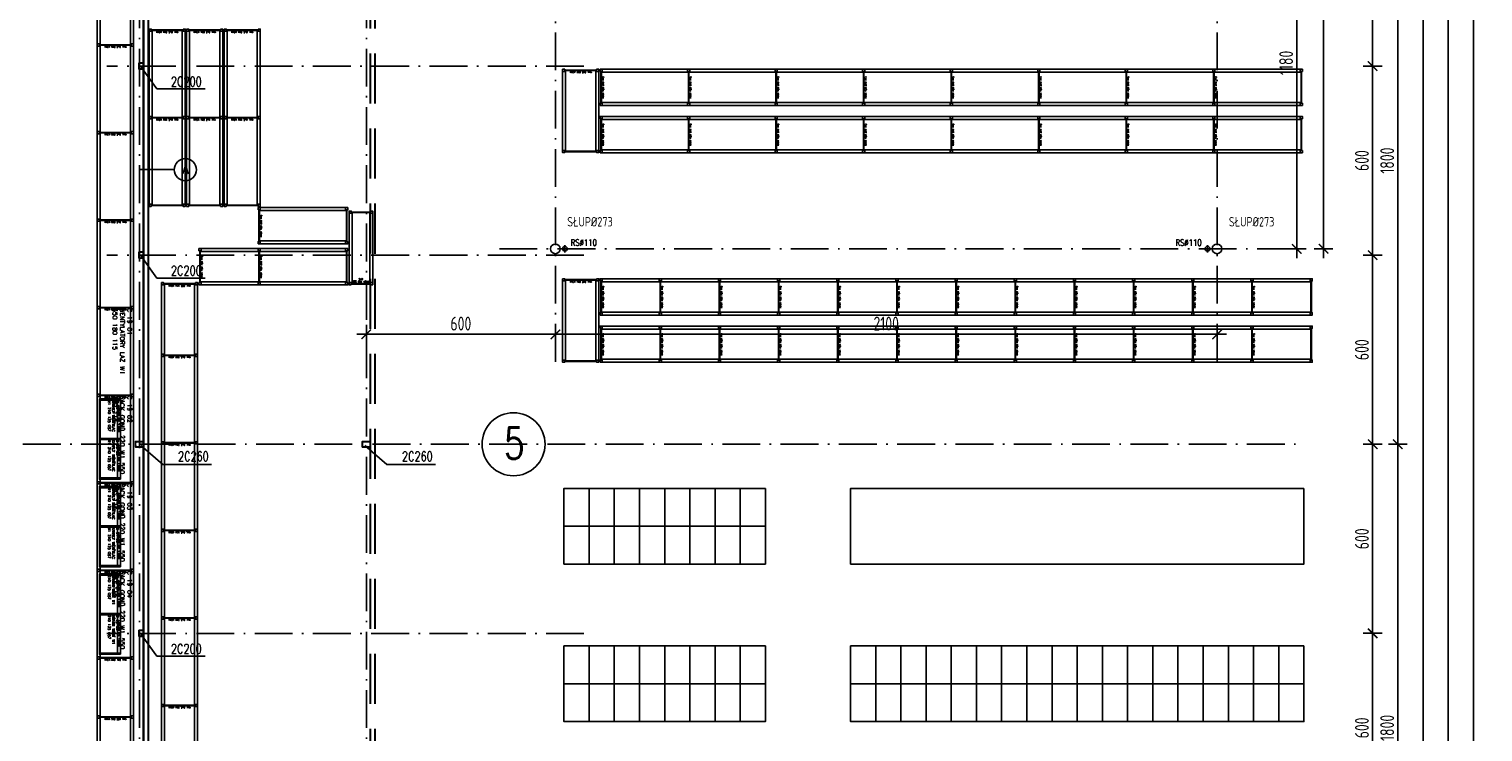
# Model space of a CAD drawing. Extents: x 153948 to 285449, y -89387 to -60195.
# Tile 79 of 100: x 259210 to 263824, y -82992 to -80762. Entities that reach past the tile are written whole.
import ezdxf
from ezdxf.enums import TextEntityAlignment as Align

# ---------------------------------------------------------------- set-up
doc = ezdxf.new("R2010")
doc.units = 0
doc.header["$LTSCALE"] = 100
doc.header["$MEASUREMENT"] = 0
doc.header["$PDMODE"] = 1
doc.linetypes.add('ACAD_ISO10W100', pattern=[18.5, 12, -3, 0.5, -3])
doc.linetypes.add('HIDDEN2', pattern=[4.7625, 3.175, -1.5875])
doc.layers.get('0').update_dxf_attribs({"linetype": 'CONTINUOUS'})
doc.layers.get('DEFPOINTS').update_dxf_attribs({"linetype": 'CONTINUOUS'})
for name, color, linetype in [('1', 2, 'CONTINUOUS'), ('G 57 100 140', 2, 'CONTINUOUS'), ('K-STA', 2, 'CONTINUOUS'), ('OSIE', 8, 'ACAD_ISO10W100'), ('R-----OP', 2, 'CONTINUOUS'), ('RS Minimasa VBA', 7, 'CONTINUOUS'), ('RS REGAŁY', 7, 'CONTINUOUS'), ('RYNNY', 2, 'CONTINUOUS'), ('TEXT', 11, 'CONTINUOUS'), ('TEXT1', 2, 'CONTINUOUS'), ('WYMIARY', 1, 'CONTINUOUS')]:
    doc.layers.add(name, color=color, linetype=linetype)
doc.layers.add('PANELE', color=3, linetype='CONTINUOUS', lineweight=30)
doc.styles.add('DYBY-NORMALNY-0-8-N', font='ROMANS.SHX', dxfattribs={"width": 0.8})
doc.styles.get("Standard").update_dxf_attribs({"font": 'txt.shx'})
doc.styles.add('STYLE2', font='isocp.shx', dxfattribs={"width": 0.8})
doc.styles.add('TXT3', font='SIMPLEX.SHX', dxfattribs={"width": 0.75, "height": 40})
doc.dimstyles.new('KRESKI_100', dxfattribs={"dimscale": 20, "dimtxt": 2.2, "dimasz": 1.5, "dimexe": 1.5, "dimexo": 1.5, "dimgap": 0.6, "dimtad": 1, "dimdec": 1, "dimrnd": 0.5, "dimdsep": 46, "dimtxsty": 'STYLE2', "dimblk1": 'ARCHTICK', "dimblk2": 'ARCHTICK', "dimsah": 1, "dimcen": 2.5, "dimdle": 1.5, "dimclrd": 10, "dimclre": 10, "dimclrt": 15, "dimadec": 0, "dimazin": 0, "dimtfac": 1, "dimtdec": 1, "dimtmove": 1, "dimatfit": 3, "dimldrblk": 'ARCHTICK', "dimfxl": 1.5, "dimfxlon": 1, "dimtolj": 1, "dimtzin": 0, "dimarcsym": 0})

# ---------------------------------------------------------------- blocks, each defined once
blk = doc.blocks.new('SC200X2')
at = {"layer": '1'}
for points in [[(-10, 7.5), (-10, 0), (-9.7, 0, 0.391021), (-9.1, 0.6), (-8.7, 5.6, -0.391021), (-7.6, 6.6), (7.6, 6.6, -0.391021), (8.7, 5.6), (9.1, 0.6, 0.391021), (9.7, 0), (10, 0), (10, 7.5)], [(-10, -7.5), (-10, 0), (-9.7, 0, -0.391021), (-9.1, -0.6), (-8.7, -5.6, 0.391021), (-7.6, -6.6), (7.6, -6.6, 0.391021), (8.7, -5.6), (9.1, -0.6, -0.391021), (9.7, 0), (10, 0), (10, -7.5)]]:
    blk.add_lwpolyline(points, format="xyb", close=True, dxfattribs=at)
blk = doc.blocks.new('SC260X2')
at = {"layer": '1'}
for points in [[(-13, 9), (-13, 0), (-12.4, 0), (-12.1, 7, -0.401015), (-11.1, 7.9), (11.1, 7.9, -0.401015), (12.1, 7), (12.4, 0), (13, 0), (13, 9)], [(-13, -9), (-13, 0), (-12.4, 0), (-12.1, -7, 0.401015), (-11.1, -7.9), (11.1, -7.9, 0.401015), (12.1, -7), (12.4, 0), (13, 0), (13, -9)]]:
    blk.add_lwpolyline(points, format="xyb", close=True, dxfattribs=at)
blk = doc.blocks.new('_ARCHTICK')
at = {"color": 0, "linetype": 'ByBlock', "const_width": 0.15}
blk.add_lwpolyline([(-0.5, -0.5), (0.5, 0.5)], dxfattribs=at)
blk = doc.blocks.new('*D240')
at = {"layer": 'DEFPOINTS', "color": 0, "ltscale": 0.1, "transparency": 16777216}
for p in [(260307.9, -74816), (260307.9, -85703), (263794.3, -85703)]:
    blk.add_point(p, dxfattribs=at)
at = {"layer": 'WYMIARY', "color": 10, "lineweight": -2, "ltscale": 0.1, "transparency": 16777216}
for p, q in [((263794.3, -74786), (263794.3, -85733)), ((263764.3, -74816), (263824.3, -74816)), ((263764.3, -85703), (263824.3, -85703))]:
    blk.add_line(p, q, dxfattribs=at)
at = {"layer": 'WYMIARY', "color": 10, "lineweight": -2, "ltscale": 0.1, "transparency": 16777216, "xscale": 30, "yscale": 30, "zscale": 30}
for p, rotation in [((263794.3, -74816), 90), ((263794.3, -85703), 270)]:
    blk.add_blockref('_ARCHTICK', p, dxfattribs=dict(at, rotation=rotation))
at = {"layer": 'WYMIARY', "color": 15, "ltscale": 0.1, "transparency": 16777216, "insert": (263760.3, -80259.5), "char_height": 44, "attachment_point": 5, "rotation": 90, "style": 'STYLE2'}
blk.add_mtext('\\A1;10887', dxfattribs=at)
blk = doc.blocks.new('*D242')
at = {"layer": 'DEFPOINTS', "color": 0, "ltscale": 0.1, "transparency": 16777216}
for p in [(260307.9, -74816), (263714.3, -74816), (263634.3, -83856)]:
    blk.add_point(p, dxfattribs=at)
at = {"layer": 'WYMIARY', "color": 10, "lineweight": -2, "ltscale": 0.1, "transparency": 16777216}
for p, q in [((263714.3, -83886), (263714.3, -74786)), ((263684.3, -74816), (263744.3, -74816)), ((263684.3, -83856), (263744.3, -83856))]:
    blk.add_line(p, q, dxfattribs=at)
at = {"layer": 'WYMIARY', "color": 10, "lineweight": -2, "ltscale": 0.1, "transparency": 16777216, "xscale": 30, "yscale": 30, "zscale": 30}
for p, rotation in [((263714.3, -74816), 90), ((263714.3, -83856), 270)]:
    blk.add_blockref('_ARCHTICK', p, dxfattribs=dict(at, rotation=rotation))
at = {"layer": 'WYMIARY', "color": 15, "ltscale": 0.1, "transparency": 16777216, "insert": (263680.3, -79336), "char_height": 44, "attachment_point": 5, "rotation": 90, "style": 'STYLE2'}
blk.add_mtext('\\A1;9040', dxfattribs=at)
blk = doc.blocks.new('*D252')
at = {"layer": 'DEFPOINTS', "color": 0, "ltscale": 0.1, "transparency": 16777216}
for p in [(263554.3, -77029.5), (263634.3, -77029.5), (260307.9, -83856.1)]:
    blk.add_point(p, dxfattribs=at)
at = {"layer": 'WYMIARY', "color": 10, "lineweight": -2, "ltscale": 0.1, "transparency": 16777216}
for p, q in [((263634.3, -83886.1), (263634.3, -76999.5)), ((263604.3, -77029.5), (263664.3, -77029.5)), ((263604.3, -83856.1), (263664.3, -83856.1))]:
    blk.add_line(p, q, dxfattribs=at)
at = {"layer": 'WYMIARY', "color": 10, "lineweight": -2, "ltscale": 0.1, "transparency": 16777216, "xscale": 30, "yscale": 30, "zscale": 30}
for p, rotation in [((263634.3, -77029.5), 90), ((263634.3, -83856.1), 270)]:
    blk.add_blockref('_ARCHTICK', p, dxfattribs=dict(at, rotation=rotation))
at = {"layer": 'WYMIARY', "color": 15, "ltscale": 0.1, "transparency": 16777216, "insert": (263600.3, -80442.8), "char_height": 44, "attachment_point": 5, "rotation": 90, "style": 'STYLE2'}
blk.add_mtext('\\A1;6826.5', dxfattribs=at)
blk = doc.blocks.new('*D263')
at = {"layer": 'DEFPOINTS', "color": 0, "ltscale": 0.1, "transparency": 16777216}
for p in [(263474.3, -82079.5), (263554.3, -82079.5), (263474.3, -83879.5)]:
    blk.add_point(p, dxfattribs=at)
at = {"layer": 'WYMIARY', "color": 10, "lineweight": -2, "ltscale": 0.1, "transparency": 16777216}
for p, q in [((263524.3, -82079.5), (263584.3, -82079.5)), ((263554.3, -83909.5), (263554.3, -82049.5)), ((263524.3, -83879.5), (263584.3, -83879.5))]:
    blk.add_line(p, q, dxfattribs=at)
at = {"layer": 'WYMIARY', "color": 10, "lineweight": -2, "ltscale": 0.1, "transparency": 16777216, "xscale": 30, "yscale": 30, "zscale": 30}
for p, rotation in [((263554.3, -82079.5), 90), ((263554.3, -83879.5), 270)]:
    blk.add_blockref('_ARCHTICK', p, dxfattribs=dict(at, rotation=rotation))
at = {"layer": 'WYMIARY', "color": 15, "ltscale": 0.1, "transparency": 16777216, "insert": (263520.3, -82979.5), "char_height": 44, "attachment_point": 5, "rotation": 90, "style": 'STYLE2'}
blk.add_mtext('\\A1;1800', dxfattribs=at)
blk = doc.blocks.new('*D264')
at = {"layer": 'DEFPOINTS', "color": 0, "ltscale": 0.1, "transparency": 16777216}
for p in [(263474.3, -80279.5), (263554.3, -80279.5), (263474.3, -82079.5)]:
    blk.add_point(p, dxfattribs=at)
at = {"layer": 'WYMIARY', "color": 10, "lineweight": -2, "ltscale": 0.1, "transparency": 16777216}
for p, q in [((263524.3, -80279.5), (263584.3, -80279.5)), ((263554.3, -82109.5), (263554.3, -80249.5)), ((263524.3, -82079.5), (263584.3, -82079.5))]:
    blk.add_line(p, q, dxfattribs=at)
at = {"layer": 'WYMIARY', "color": 10, "lineweight": -2, "ltscale": 0.1, "transparency": 16777216, "xscale": 30, "yscale": 30, "zscale": 30}
for p, rotation in [((263554.3, -80279.5), 90), ((263554.3, -82079.5), 270)]:
    blk.add_blockref('_ARCHTICK', p, dxfattribs=dict(at, rotation=rotation))
at = {"layer": 'WYMIARY', "color": 15, "ltscale": 0.1, "transparency": 16777216, "insert": (263520.3, -81179.5), "char_height": 44, "attachment_point": 5, "rotation": 90, "style": 'STYLE2'}
blk.add_mtext('\\A1;1800', dxfattribs=at)
blk = doc.blocks.new('*D282')
at = {"layer": 'DEFPOINTS', "color": 0, "ltscale": 0.1, "transparency": 16777216}
for p in [(263394.3, -80279.5), (263394.3, -80879.5), (263474.3, -80879.5)]:
    blk.add_point(p, dxfattribs=at)
at = {"layer": 'WYMIARY', "color": 10, "lineweight": -2, "ltscale": 0.1, "transparency": 16777216}
for p, q in [((263444.3, -80279.5), (263504.3, -80279.5)), ((263474.3, -80249.5), (263474.3, -80909.5)), ((263444.3, -80879.5), (263504.3, -80879.5))]:
    blk.add_line(p, q, dxfattribs=at)
at = {"layer": 'WYMIARY', "color": 10, "lineweight": -2, "ltscale": 0.1, "transparency": 16777216, "xscale": 30, "yscale": 30, "zscale": 30}
for p, rotation in [((263474.3, -80279.5), 90), ((263474.3, -80879.5), 270)]:
    blk.add_blockref('_ARCHTICK', p, dxfattribs=dict(at, rotation=rotation))
at = {"layer": 'WYMIARY', "color": 15, "ltscale": 0.1, "transparency": 16777216, "insert": (263440.3, -80579.5), "char_height": 44, "attachment_point": 5, "rotation": 90, "style": 'STYLE2'}
blk.add_mtext('\\A1;600', dxfattribs=at)
blk = doc.blocks.new('*D283')
at = {"layer": 'DEFPOINTS', "color": 0, "ltscale": 0.1, "transparency": 16777216}
for p in [(263394.3, -80879.5), (263394.3, -81479.5), (263474.3, -81479.5)]:
    blk.add_point(p, dxfattribs=at)
at = {"layer": 'WYMIARY', "color": 10, "lineweight": -2, "ltscale": 0.1, "transparency": 16777216}
for p, q in [((263444.3, -80879.5), (263504.3, -80879.5)), ((263474.3, -80849.5), (263474.3, -81509.5)), ((263444.3, -81479.5), (263504.3, -81479.5))]:
    blk.add_line(p, q, dxfattribs=at)
at = {"layer": 'WYMIARY', "color": 10, "lineweight": -2, "ltscale": 0.1, "transparency": 16777216, "xscale": 30, "yscale": 30, "zscale": 30}
for p, rotation in [((263474.3, -80879.5), 90), ((263474.3, -81479.5), 270)]:
    blk.add_blockref('_ARCHTICK', p, dxfattribs=dict(at, rotation=rotation))
at = {"layer": 'WYMIARY', "color": 15, "ltscale": 0.1, "transparency": 16777216, "insert": (263440.3, -81179.5), "char_height": 44, "attachment_point": 5, "rotation": 90, "style": 'STYLE2'}
blk.add_mtext('\\A1;600', dxfattribs=at)
blk = doc.blocks.new('*D284')
at = {"layer": 'DEFPOINTS', "color": 0, "ltscale": 0.1, "transparency": 16777216}
for p in [(263394.3, -81479.5), (263394.3, -82079.5), (263474.3, -82079.5)]:
    blk.add_point(p, dxfattribs=at)
at = {"layer": 'WYMIARY', "color": 10, "lineweight": -2, "ltscale": 0.1, "transparency": 16777216}
for p, q in [((263444.3, -81479.5), (263504.3, -81479.5)), ((263474.3, -81449.5), (263474.3, -82109.5)), ((263444.3, -82079.5), (263504.3, -82079.5))]:
    blk.add_line(p, q, dxfattribs=at)
at = {"layer": 'WYMIARY', "color": 10, "lineweight": -2, "ltscale": 0.1, "transparency": 16777216, "xscale": 30, "yscale": 30, "zscale": 30}
for p, rotation in [((263474.3, -81479.5), 90), ((263474.3, -82079.5), 270)]:
    blk.add_blockref('_ARCHTICK', p, dxfattribs=dict(at, rotation=rotation))
at = {"layer": 'WYMIARY', "color": 15, "ltscale": 0.1, "transparency": 16777216, "insert": (263440.3, -81779.5), "char_height": 44, "attachment_point": 5, "rotation": 90, "style": 'STYLE2'}
blk.add_mtext('\\A1;600', dxfattribs=at)
blk = doc.blocks.new('*D285')
at = {"layer": 'DEFPOINTS', "color": 0, "ltscale": 0.1, "transparency": 16777216}
for p in [(263394.3, -82079.5), (263394.3, -82679.5), (263474.3, -82679.5)]:
    blk.add_point(p, dxfattribs=at)
at = {"layer": 'WYMIARY', "color": 10, "lineweight": -2, "ltscale": 0.1, "transparency": 16777216}
for p, q in [((263444.3, -82079.5), (263504.3, -82079.5)), ((263474.3, -82049.5), (263474.3, -82709.5)), ((263444.3, -82679.5), (263504.3, -82679.5))]:
    blk.add_line(p, q, dxfattribs=at)
at = {"layer": 'WYMIARY', "color": 10, "lineweight": -2, "ltscale": 0.1, "transparency": 16777216, "xscale": 30, "yscale": 30, "zscale": 30}
for p, rotation in [((263474.3, -82079.5), 90), ((263474.3, -82679.5), 270)]:
    blk.add_blockref('_ARCHTICK', p, dxfattribs=dict(at, rotation=rotation))
at = {"layer": 'WYMIARY', "color": 15, "ltscale": 0.1, "transparency": 16777216, "insert": (263440.3, -82379.5), "char_height": 44, "attachment_point": 5, "rotation": 90, "style": 'STYLE2'}
blk.add_mtext('\\A1;600', dxfattribs=at)
blk = doc.blocks.new('*D286')
at = {"layer": 'DEFPOINTS', "color": 0, "ltscale": 0.1, "transparency": 16777216}
for p in [(263394.3, -82679.5), (263394.3, -83279.5), (263474.3, -83279.5)]:
    blk.add_point(p, dxfattribs=at)
at = {"layer": 'WYMIARY', "color": 10, "lineweight": -2, "ltscale": 0.1, "transparency": 16777216}
for p, q in [((263444.3, -82679.5), (263504.3, -82679.5)), ((263474.3, -82649.5), (263474.3, -83309.5)), ((263444.3, -83279.5), (263504.3, -83279.5))]:
    blk.add_line(p, q, dxfattribs=at)
at = {"layer": 'WYMIARY', "color": 10, "lineweight": -2, "ltscale": 0.1, "transparency": 16777216, "xscale": 30, "yscale": 30, "zscale": 30}
for p, rotation in [((263474.3, -82679.5), 90), ((263474.3, -83279.5), 270)]:
    blk.add_blockref('_ARCHTICK', p, dxfattribs=dict(at, rotation=rotation))
at = {"layer": 'WYMIARY', "color": 15, "ltscale": 0.1, "transparency": 16777216, "insert": (263440.3, -82979.5), "char_height": 44, "attachment_point": 5, "rotation": 90, "style": 'STYLE2'}
blk.add_mtext('\\A1;600', dxfattribs=at)
blk = doc.blocks.new('*D383')
at = {"layer": 'DEFPOINTS', "color": 0, "ltscale": 0.1, "transparency": 16777216}
for p in [(260280.4, -81637.1), (260880.4, -81637.1), (260880.4, -81730.7)]:
    blk.add_point(p, dxfattribs=at)
at = {"layer": 'WYMIARY', "color": 10, "lineweight": -2, "ltscale": 0.1, "transparency": 16777216}
for p, q in [((260280.4, -81700.7), (260280.4, -81760.7)), ((260880.4, -81700.7), (260880.4, -81760.7)), ((260250.4, -81730.7), (260910.4, -81730.7))]:
    blk.add_line(p, q, dxfattribs=at)
at = {"layer": 'WYMIARY', "color": 10, "lineweight": -2, "ltscale": 0.1, "transparency": 16777216, "xscale": 30, "yscale": 30, "zscale": 30, "rotation": 180}
blk.add_blockref('_ARCHTICK', (260280.4, -81730.7), dxfattribs=at)
at = {"layer": 'WYMIARY', "color": 10, "lineweight": -2, "ltscale": 0.1, "transparency": 16777216, "xscale": 30, "yscale": 30, "zscale": 30}
blk.add_blockref('_ARCHTICK', (260880.4, -81730.7), dxfattribs=at)
at = {"layer": 'WYMIARY', "color": 15, "ltscale": 0.1, "transparency": 16777216, "insert": (260580.4, -81696.7), "char_height": 44, "attachment_point": 5, "style": 'STYLE2'}
blk.add_mtext('\\A1;600', dxfattribs=at)
blk = doc.blocks.new('*D384')
at = {"layer": 'DEFPOINTS', "color": 0, "ltscale": 0.1, "transparency": 16777216}
for p in [(260880.4, -81637.1), (262980.4, -81637.1), (262980.4, -81730.7)]:
    blk.add_point(p, dxfattribs=at)
at = {"layer": 'WYMIARY', "color": 10, "lineweight": -2, "ltscale": 0.1, "transparency": 16777216}
for p, q in [((260880.4, -81700.7), (260880.4, -81760.7)), ((262980.4, -81700.7), (262980.4, -81760.7)), ((260850.4, -81730.7), (263010.4, -81730.7))]:
    blk.add_line(p, q, dxfattribs=at)
at = {"layer": 'WYMIARY', "color": 10, "lineweight": -2, "ltscale": 0.1, "transparency": 16777216, "xscale": 30, "yscale": 30, "zscale": 30, "rotation": 180}
blk.add_blockref('_ARCHTICK', (260880.4, -81730.7), dxfattribs=at)
at = {"layer": 'WYMIARY', "color": 10, "lineweight": -2, "ltscale": 0.1, "transparency": 16777216, "xscale": 30, "yscale": 30, "zscale": 30}
blk.add_blockref('_ARCHTICK', (262980.4, -81730.7), dxfattribs=at)
at = {"layer": 'WYMIARY', "color": 15, "ltscale": 0.1, "transparency": 16777216, "insert": (261930.4, -81696.7), "char_height": 44, "attachment_point": 5, "style": 'STYLE2'}
blk.add_mtext('\\A1;2100', dxfattribs=at)
blk = doc.blocks.new('*D385')
at = {"layer": 'DEFPOINTS', "color": 0, "ltscale": 0.1, "transparency": 16777216}
for p in [(263153.3, -80279.5), (263233.6, -80279.5), (263153.3, -81459.5)]:
    blk.add_point(p, dxfattribs=at)
at = {"layer": 'WYMIARY', "color": 10, "lineweight": -2, "ltscale": 0.1, "transparency": 16777216}
for p, q in [((263203.6, -80279.5), (263263.6, -80279.5)), ((263233.6, -81489.5), (263233.6, -80249.5)), ((263203.6, -81459.5), (263263.6, -81459.5))]:
    blk.add_line(p, q, dxfattribs=at)
at = {"layer": 'WYMIARY', "color": 10, "lineweight": -2, "ltscale": 0.1, "transparency": 16777216, "xscale": 30, "yscale": 30, "zscale": 30}
for p, rotation in [((263233.6, -80279.5), 90), ((263233.6, -81459.5), 270)]:
    blk.add_blockref('_ARCHTICK', p, dxfattribs=dict(at, rotation=rotation))
at = {"layer": 'WYMIARY', "color": 15, "ltscale": 0.1, "transparency": 16777216, "insert": (263199.6, -80869.5), "char_height": 44, "attachment_point": 5, "rotation": 90, "style": 'STYLE2'}
blk.add_mtext('\\A1;1180', dxfattribs=at)
blk = doc.blocks.new('*D388')
at = {"layer": 'DEFPOINTS', "color": 0, "ltscale": 0.1, "transparency": 16777216}
for p in [(263153.3, -79059.5), (263153.3, -81459.5), (263318.3, -81459.5)]:
    blk.add_point(p, dxfattribs=at)
at = {"layer": 'WYMIARY', "color": 10, "lineweight": -2, "ltscale": 0.1, "transparency": 16777216}
for p, q in [((263318.3, -79029.5), (263318.3, -81489.5)), ((263288.3, -79059.5), (263348.3, -79059.5)), ((263288.3, -81459.5), (263348.3, -81459.5))]:
    blk.add_line(p, q, dxfattribs=at)
at = {"layer": 'WYMIARY', "color": 10, "lineweight": -2, "ltscale": 0.1, "transparency": 16777216, "xscale": 30, "yscale": 30, "zscale": 30}
for p, rotation in [((263318.3, -79059.5), 90), ((263318.3, -81459.5), 270)]:
    blk.add_blockref('_ARCHTICK', p, dxfattribs=dict(at, rotation=rotation))
at = {"layer": 'WYMIARY', "color": 15, "ltscale": 0.1, "transparency": 16777216, "insert": (263284.3, -80259.5), "char_height": 44, "attachment_point": 5, "rotation": 90, "style": 'STYLE2'}
blk.add_mtext('\\A1;2400', dxfattribs=at)
blk = doc.blocks.new('RACK 450 270 115')
at = {"color": 1}
for p, q in [((2.75, 108), (2.75, 7)), ((4.25, 108), (4.25, 7)), ((7, 115), (277.8, 115)), ((7, 105.5), (277.8, 105.5)), ((7, 9.5), (277.8, 9.5)), ((7, 0), (277.8, 0))]:
    blk.add_line(p, q, dxfattribs=at)
for points in [[(0, 108), (7, 108), (7, 115), (0, 115)], [(0, 0), (7, 0), (7, 7), (0, 7)]]:
    blk.add_lwpolyline(points, close=True, dxfattribs=at)
at = {"color": 1, "insert": (9.25, 57.5), "char_height": 5, "width": 101, "attachment_point": 5, "rotation": 90}
blk.add_mtext('RACK 450 270 115', dxfattribs=at)
blk = doc.blocks.new('NOGA RACK 450 007 115')
at = {"color": 1}
for p, q in [((2.75, 108), (2.75, 7)), ((4.25, 108), (4.25, 7))]:
    blk.add_line(p, q, dxfattribs=at)
for points in [[(0, 108), (7, 108), (7, 115), (0, 115)], [(0, 0), (7, 0), (7, 7), (0, 7)]]:
    blk.add_lwpolyline(points, close=True, dxfattribs=at)
blk = doc.blocks.new('RACK 450 180 115')
at = {"color": 1}
for p, q in [((2.75, 108), (2.75, 7)), ((4.25, 108), (4.25, 7)), ((7, 115), (187.8, 115)), ((7, 105.5), (187.8, 105.5)), ((7, 9.5), (187.8, 9.5)), ((7, 0), (187.8, 0))]:
    blk.add_line(p, q, dxfattribs=at)
for points in [[(0, 108), (7, 108), (7, 115), (0, 115)], [(0, 0), (7, 0), (7, 7), (0, 7)]]:
    blk.add_lwpolyline(points, close=True, dxfattribs=at)
at = {"color": 1, "insert": (9.25, 57.5), "char_height": 5, "width": 101, "attachment_point": 5, "rotation": 90}
blk.add_mtext('RACK 450 180 115', dxfattribs=at)
blk = doc.blocks.new('RACK 450 220 075')
at = {"color": 1}
for p, q in [((2.75, 68), (2.75, 7)), ((4.25, 68), (4.25, 7)), ((7, 75), (227, 75)), ((7, 65.5), (227, 65.5)), ((7, 9.5), (227, 9.5)), ((7, 0), (227, 0))]:
    blk.add_line(p, q, dxfattribs=at)
for points in [[(0, 68), (7, 68), (7, 75), (0, 75)], [(0, 0), (7, 0), (7, 7), (0, 7)]]:
    blk.add_lwpolyline(points, close=True, dxfattribs=at)
at = {"color": 1, "insert": (14.25, 37.5), "char_height": 5, "width": 61, "attachment_point": 5, "rotation": 90}
blk.add_mtext('RACK 450 220 075', dxfattribs=at)
blk = doc.blocks.new('NOGA RACK 450 007 075')
at = {"color": 1}
for p, q in [((2.8, 68), (2.8, 7)), ((4.2, 68), (4.2, 7))]:
    blk.add_line(p, q, dxfattribs=at)
for points in [[(0, 68), (7, 68), (7, 75), (0, 75)], [(0, 0), (7, 0), (7, 7), (0, 7)]]:
    blk.add_lwpolyline(points, close=True, dxfattribs=at)
blk = doc.blocks.new('RACK 450 220 115')
at = {"color": 1}
for p, q in [((2.75, 108), (2.75, 7)), ((4.25, 108), (4.25, 7)), ((7, 115), (227, 115)), ((7, 105.5), (227, 105.5)), ((7, 9.5), (227, 9.5)), ((7, 0), (227, 0))]:
    blk.add_line(p, q, dxfattribs=at)
for points in [[(0, 108), (7, 108), (7, 115), (0, 115)], [(0, 0), (7, 0), (7, 7), (0, 7)]]:
    blk.add_lwpolyline(points, close=True, dxfattribs=at)
at = {"color": 1, "insert": (9.25, 57.5), "char_height": 5, "width": 101, "attachment_point": 5, "rotation": 90}
blk.add_mtext('RACK 450 220 115', dxfattribs=at)
blk = doc.blocks.new('RACK 450 250 115')
at = {"color": 1}
for p, q in [((2.75, 108), (2.75, 7)), ((4.25, 108), (4.25, 7)), ((7, 115), (257.8, 115)), ((7, 105.5), (257.8, 105.5)), ((7, 9.5), (257.8, 9.5)), ((7, 0), (257.8, 0))]:
    blk.add_line(p, q, dxfattribs=at)
for points in [[(0, 108), (7, 108), (7, 115), (0, 115)], [(0, 0), (7, 0), (7, 7), (0, 7)]]:
    blk.add_lwpolyline(points, close=True, dxfattribs=at)
at = {"color": 1, "insert": (9.25, 57.5), "char_height": 5, "width": 101, "attachment_point": 5, "rotation": 90}
blk.add_mtext('RACK 450 250 115', dxfattribs=at)
blk = doc.blocks.new('RACK 550 180 115')
at = {"color": 6}
for p, q in [((2.75, 108), (2.75, 7)), ((4.25, 108), (4.25, 7)), ((7, 115), (187.8, 115)), ((7, 105.5), (187.8, 105.5)), ((7, 9.5), (187.8, 9.5)), ((7, 0), (187.8, 0))]:
    blk.add_line(p, q, dxfattribs=at)
for points in [[(0, 108), (7, 108), (7, 115), (0, 115)], [(0, 0), (7, 0), (7, 7), (0, 7)]]:
    blk.add_lwpolyline(points, close=True, dxfattribs=at)
at = {"color": 6, "insert": (9.25, 57.5), "char_height": 5, "width": 101, "attachment_point": 5, "rotation": 90}
blk.add_mtext('RACK 550 180 115', dxfattribs=at)
blk = doc.blocks.new('RACK 550 220 115')
at = {"color": 6}
for p, q in [((2.75, 108), (2.75, 7)), ((4.25, 108), (4.25, 7)), ((7, 115), (227, 115)), ((7, 105.5), (227, 105.5)), ((7, 9.5), (227, 9.5)), ((7, 0), (227, 0))]:
    blk.add_line(p, q, dxfattribs=at)
for points in [[(0, 108), (7, 108), (7, 115), (0, 115)], [(0, 0), (7, 0), (7, 7), (0, 7)]]:
    blk.add_lwpolyline(points, close=True, dxfattribs=at)
at = {"color": 6, "insert": (9.25, 57.5), "char_height": 5, "width": 101, "attachment_point": 5, "rotation": 90}
blk.add_mtext('RACK 550 220 115', dxfattribs=at)
blk = doc.blocks.new('RACK 550 270 115')
at = {"color": 6}
for p, q in [((2.75, 108), (2.75, 7)), ((4.25, 108), (4.25, 7)), ((7, 115), (277.8, 115)), ((7, 105.5), (277.8, 105.5)), ((7, 9.5), (277.8, 9.5)), ((7, 0), (277.8, 0))]:
    blk.add_line(p, q, dxfattribs=at)
for points in [[(0, 108), (7, 108), (7, 115), (0, 115)], [(0, 0), (7, 0), (7, 7), (0, 7)]]:
    blk.add_lwpolyline(points, close=True, dxfattribs=at)
at = {"color": 6, "insert": (9.25, 57.5), "char_height": 5, "width": 101, "attachment_point": 5, "rotation": 90}
blk.add_mtext('RACK 550 270 115', dxfattribs=at)
blk = doc.blocks.new('GOND L 270 125 057')
at = {"color": 5}
for points in [[(0, 0), (4, 0), (4, 67), (0, 67)], [(4, 67), (125.4, 67), (125.4, 10), (4, 10)], [(4, 0), (125.4, 0), (125.4, 10), (4, 10)]]:
    blk.add_lwpolyline(points, close=True, dxfattribs=at)
at = {"color": 5, "insert": (64.7, 5), "char_height": 5, "width": 121.4, "attachment_point": 5}
blk.add_mtext('GOND L 270 125 057', dxfattribs=at)
blk = doc.blocks.new('NOGA GOND L 270 004 057')
at = {"color": 5}
blk.add_lwpolyline([(0, 0), (4, 0), (4, 67), (0, 67)], close=True, dxfattribs=at)

msp = doc.modelspace()

# ---------------------------------------------------------------- linework, layer by layer
at = {"layer": 'G 57 100 140', "lineweight": -3}
for points in [[(260987.55, -82219.55), (260907.61, -82219.55), (260907.61, -82339.55), (260987.55, -82339.55)], [(261067.49, -82219.55), (260987.55, -82219.55), (260987.55, -82339.55), (261067.49, -82339.55)], [(261147.43, -82219.55), (261067.49, -82219.55), (261067.49, -82339.55), (261147.43, -82339.55)], [(261227.37, -82219.55), (261147.43, -82219.55), (261147.43, -82339.55), (261227.37, -82339.55)], [(261307.31, -82219.55), (261227.37, -82219.55), (261227.37, -82339.55), (261307.31, -82339.55)], [(261387.25, -82219.55), (261307.31, -82219.55), (261307.31, -82339.55), (261387.25, -82339.55)], [(261467.19, -82219.55), (261387.25, -82219.55), (261387.25, -82339.55), (261467.19, -82339.55)], [(261547.13, -82219.55), (261467.19, -82219.55), (261467.19, -82339.55), (261547.13, -82339.55)], [(263256.06, -82219.55), (261817.13, -82219.55), (261817.13, -82459.55), (263256.06, -82459.55)], [(260987.55, -82339.55), (260907.61, -82339.55), (260907.61, -82459.55), (260987.55, -82459.55)], [(261067.49, -82339.55), (260987.55, -82339.55), (260987.55, -82459.55), (261067.49, -82459.55)], [(261147.43, -82339.55), (261067.49, -82339.55), (261067.49, -82459.55), (261147.43, -82459.55)], [(261227.37, -82339.55), (261147.43, -82339.55), (261147.43, -82459.55), (261227.37, -82459.55)], [(261307.31, -82339.55), (261227.37, -82339.55), (261227.37, -82459.55), (261307.31, -82459.55)], [(261387.25, -82339.55), (261307.31, -82339.55), (261307.31, -82459.55), (261387.25, -82459.55)], [(261467.19, -82339.55), (261387.25, -82339.55), (261387.25, -82459.55), (261467.19, -82459.55)], [(261547.13, -82339.55), (261467.19, -82339.55), (261467.19, -82459.55), (261547.13, -82459.55)], [(260987.55, -82719.55), (260907.61, -82719.55), (260907.61, -82839.55), (260987.55, -82839.55)], [(261067.49, -82719.55), (260987.55, -82719.55), (260987.55, -82839.55), (261067.49, -82839.55)], [(261147.43, -82719.55), (261067.49, -82719.55), (261067.49, -82839.55), (261147.43, -82839.55)], [(261227.37, -82719.55), (261147.43, -82719.55), (261147.43, -82839.55), (261227.37, -82839.55)], [(261307.31, -82719.55), (261227.37, -82719.55), (261227.37, -82839.55), (261307.31, -82839.55)], [(261387.25, -82719.55), (261307.31, -82719.55), (261307.31, -82839.55), (261387.25, -82839.55)], [(261467.19, -82719.55), (261387.25, -82719.55), (261387.25, -82839.55), (261467.19, -82839.55)], [(261547.13, -82719.55), (261467.19, -82719.55), (261467.19, -82839.55), (261547.13, -82839.55)], [(261897.07, -82719.55), (261817.13, -82719.55), (261817.13, -82839.55), (261897.07, -82839.55)], [(261977.01, -82719.55), (261897.07, -82719.55), (261897.07, -82839.55), (261977.01, -82839.55)], [(262056.95, -82719.55), (261977.01, -82719.55), (261977.01, -82839.55), (262056.95, -82839.55)], [(262136.89, -82719.55), (262056.95, -82719.55), (262056.95, -82839.55), (262136.89, -82839.55)], [(262216.83, -82719.55), (262136.89, -82719.55), (262136.89, -82839.55), (262216.83, -82839.55)], [(262296.78, -82719.55), (262216.83, -82719.55), (262216.83, -82839.55), (262296.78, -82839.55)], [(262376.72, -82719.55), (262296.78, -82719.55), (262296.78, -82839.55), (262376.72, -82839.55)], [(262456.66, -82719.55), (262376.72, -82719.55), (262376.72, -82839.55), (262456.66, -82839.55)], [(262536.6, -82719.55), (262456.66, -82719.55), (262456.66, -82839.55), (262536.6, -82839.55)], [(262616.54, -82719.55), (262536.6, -82719.55), (262536.6, -82839.55), (262616.54, -82839.55)], [(262696.48, -82719.55), (262616.54, -82719.55), (262616.54, -82839.55), (262696.48, -82839.55)], [(262776.42, -82719.55), (262696.48, -82719.55), (262696.48, -82839.55), (262776.42, -82839.55)], [(262856.36, -82719.55), (262776.42, -82719.55), (262776.42, -82839.55), (262856.36, -82839.55)], [(262936.3, -82719.55), (262856.36, -82719.55), (262856.36, -82839.55), (262936.3, -82839.55)], [(263016.24, -82719.55), (262936.3, -82719.55), (262936.3, -82839.55), (263016.24, -82839.55)], [(263096.18, -82719.55), (263016.24, -82719.55), (263016.24, -82839.55), (263096.18, -82839.55)], [(263176.12, -82719.55), (263096.18, -82719.55), (263096.18, -82839.55), (263176.12, -82839.55)], [(263256.06, -82719.55), (263176.12, -82719.55), (263176.12, -82839.55), (263256.06, -82839.55)], [(260987.55, -82839.55), (260907.61, -82839.55), (260907.61, -82959.55), (260987.55, -82959.55)], [(261067.49, -82839.55), (260987.55, -82839.55), (260987.55, -82959.55), (261067.49, -82959.55)], [(261147.43, -82839.55), (261067.49, -82839.55), (261067.49, -82959.55), (261147.43, -82959.55)], [(261227.37, -82839.55), (261147.43, -82839.55), (261147.43, -82959.55), (261227.37, -82959.55)], [(261307.31, -82839.55), (261227.37, -82839.55), (261227.37, -82959.55), (261307.31, -82959.55)], [(261387.25, -82839.55), (261307.31, -82839.55), (261307.31, -82959.55), (261387.25, -82959.55)], [(261467.19, -82839.55), (261387.25, -82839.55), (261387.25, -82959.55), (261467.19, -82959.55)], [(261547.13, -82839.55), (261467.19, -82839.55), (261467.19, -82959.55), (261547.13, -82959.55)], [(261897.07, -82839.55), (261817.13, -82839.55), (261817.13, -82959.55), (261897.07, -82959.55)], [(261977.01, -82839.55), (261897.07, -82839.55), (261897.07, -82959.55), (261977.01, -82959.55)], [(262056.95, -82839.55), (261977.01, -82839.55), (261977.01, -82959.55), (262056.95, -82959.55)], [(262136.89, -82839.55), (262056.95, -82839.55), (262056.95, -82959.55), (262136.89, -82959.55)], [(262216.83, -82839.55), (262136.89, -82839.55), (262136.89, -82959.55), (262216.83, -82959.55)], [(262296.78, -82839.55), (262216.83, -82839.55), (262216.83, -82959.55), (262296.78, -82959.55)], [(262376.72, -82839.55), (262296.78, -82839.55), (262296.78, -82959.55), (262376.72, -82959.55)], [(262456.66, -82839.55), (262376.72, -82839.55), (262376.72, -82959.55), (262456.66, -82959.55)], [(262536.6, -82839.55), (262456.66, -82839.55), (262456.66, -82959.55), (262536.6, -82959.55)], [(262616.54, -82839.55), (262536.6, -82839.55), (262536.6, -82959.55), (262616.54, -82959.55)], [(262696.48, -82839.55), (262616.54, -82839.55), (262616.54, -82959.55), (262696.48, -82959.55)], [(262776.42, -82839.55), (262696.48, -82839.55), (262696.48, -82959.55), (262776.42, -82959.55)], [(262856.36, -82839.55), (262776.42, -82839.55), (262776.42, -82959.55), (262856.36, -82959.55)], [(262936.3, -82839.55), (262856.36, -82839.55), (262856.36, -82959.55), (262936.3, -82959.55)], [(263016.24, -82839.55), (262936.3, -82839.55), (262936.3, -82959.55), (263016.24, -82959.55)], [(263096.18, -82839.55), (263016.24, -82839.55), (263016.24, -82959.55), (263096.18, -82959.55)], [(263176.12, -82839.55), (263096.18, -82839.55), (263096.18, -82959.55), (263176.12, -82959.55)], [(263256.06, -82839.55), (263176.12, -82839.55), (263176.12, -82959.55), (263256.06, -82959.55)]]:
    msp.add_lwpolyline(points, close=True, dxfattribs=at)
at = {"layer": 'K-STA'}
for centre in [(260880.4, -81459.55), (262980.4, -81459.55)]:
    msp.add_circle(centre, 15.3, dxfattribs=at)
at = {"layer": 'OSIE', "ltscale": 0.1}
for p, q in [((259560.4, -86679.55), (259560.4, -73374.65)), ((260280.4, -86679.55), (260280.4, -73374.65)), ((260880.4, -81817.96), (260880.4, -78831.82)), ((262980.4, -81817.96), (262980.4, -78831.82)), ((260971.1, -80879.55), (259456.96, -80879.55)), ((260971.1, -81479.55), (259456.96, -81479.55)), ((260702.54, -81459.55), (263225.06, -81459.55)), ((260922.08, -81459.55), (260899.28, -81459.55)), ((260910.68, -81470.94), (260910.68, -81448.15)), ((262938.73, -81459.55), (262961.53, -81459.55)), ((262950.13, -81470.94), (262950.13, -81448.15)), ((247720.4, -82079.55), (263229.19, -82079.55)), ((260971.1, -82679.55), (259456.96, -82679.55))]:
    msp.add_line(p, q, dxfattribs=at)
at = {"layer": 'OSIE', "ltscale": 0.5}
msp.add_line((259560.4, -82092.33), (259560.4, -82055.71), dxfattribs=at)
at = {"layer": 'PANELE', "color": 1, "linetype": 'HIDDEN2', "ltscale": 0.5}
for p, q in [((260307.9, -83856.1), (260307.9, -74816.05)), ((260293.4, -83856.08), (260293.4, -74848.55))]:
    msp.add_line(p, q, dxfattribs=at)
at = {"layer": 'PANELE', "ltscale": 0.5}
for p, q in [((259573.4, -83870.55), (259573.4, -78739.55)), ((259573.4, -78739.55), (259573.4, -83869.55)), ((259587.9, -78739.55), (259587.9, -83856.05))]:
    msp.add_line(p, q, dxfattribs=at)
at = {"layer": 'R-----OP'}
msp.add_line((259559.26, -81208.1), (259671, -81208.1), dxfattribs=at)
msp.add_circle((259706.18, -81208.49), 35.19, dxfattribs=at)
at = {"layer": 'RYNNY', "ltscale": 0.1}
for centre in [(260910.68, -81459.18), (262950.13, -81459.18)]:
    msp.add_circle(centre, 7.5, dxfattribs=at)
at = {"layer": 'TEXT'}
for p, q in [((259615.28, -80952.19), (259565.4, -80883.3)), ((259769.1, -80952.19), (259615.28, -80952.19)), ((259615.28, -81552.19), (259565.4, -81483.3)), ((259769.1, -81552.19), (259615.28, -81552.19)), ((259634.9, -82143.75), (259564.6, -82083.3)), ((260345.7, -82143.75), (260275.4, -82083.3)), ((259634.9, -82143.75), (259789.43, -82143.75)), ((260345.7, -82143.75), (260500.23, -82143.75)), ((259615.28, -82752.19), (259565.4, -82683.3)), ((259769.1, -82752.19), (259615.28, -82752.19))]:
    msp.add_line(p, q, dxfattribs=at)
at = {"layer": 'TEXT1'}
msp.add_circle((260747.62, -82079.55), 100, dxfattribs=at)

# ---------------------------------------------------------------- block references
at = {"rotation": 270}
msp.add_blockref('NOGA RACK 450 007 115', (260903.21, -81812.35), dxfattribs=at)
at = {"layer": 'K-STA', "ltscale": 0.5, "xscale": -1, "rotation": 90}
for p in [(259565.9, -80879.55), (259565.9, -81479.55), (259565.9, -82679.55)]:
    msp.add_blockref('SC200X2', p, dxfattribs=at)
at = {"layer": 'K-STA', "ltscale": 0.5, "xscale": -1}
for p in [(259560.4, -82079.55), (260280.4, -82079.55)]:
    msp.add_blockref('SC260X2', p, dxfattribs=at)
at = {"layer": 'RS REGAŁY'}
for name, p, rotation in [('RACK 550 270 115', (259426.33, -80531.57), 270), ('RACK 450 270 115', (259590.7, -80762.25), 270), ('RACK 450 270 115', (259709.7, -80762.25), 270), ('RACK 450 270 115', (259828.7, -80762.25), 270), ('RACK 550 270 115', (259426.33, -80809.37), 270), ('RACK 450 250 115', (260903.21, -80889.55), 270), ('RACK 450 270 115', (259590.7, -81040.05), 270), ('RACK 450 270 115', (259709.7, -81040.05), 270), ('RACK 450 270 115', (259828.7, -81040.05), 270), ('RACK 550 270 115', (259426.33, -81087.17), 270), ('NOGA RACK 450 007 115', (260903.21, -81147.35), 270), ('NOGA RACK 450 007 115', (259590.7, -81317.85), 270), ('NOGA RACK 450 007 115', (259709.7, -81317.85), 270), ('NOGA RACK 450 007 115', (259828.7, -81317.85), 270), ('NOGA RACK 450 007 075', (260300.5, -81346.85), 90), ('RACK 450 220 075', (260300.5, -81573.85), 90), ('RACK 550 270 115', (259426.33, -81364.97), 270), ('RACK 450 220 115', (259629.9, -81566.85), 270), ('RACK 450 250 115', (260903.21, -81554.55), 270), ('RACK 550 270 115', (259426.33, -81642.77), 270), ('RACK 450 270 115', (259629.9, -81793.85), 270), ('RACK 550 270 115', (259426.33, -81920.57), 270), ('NOGA GOND L 270 004 057', (259500.33, -81939.57), 90), ('GOND L 270 125 057', (259500.33, -82064.97), 90), ('GOND L 270 125 057', (259500.33, -82190.37), 90), ('RACK 450 270 115', (259629.9, -82071.65), 270), ('RACK 550 270 115', (259426.33, -82198.37), 270), ('NOGA GOND L 270 004 057', (259500.33, -82217.37), 90), ('GOND L 270 125 057', (259500.33, -82342.77), 90), ('GOND L 270 125 057', (259500.33, -82468.17), 90), ('RACK 450 270 115', (259629.9, -82349.45), 270), ('RACK 550 270 115', (259426.33, -82476.17), 270), ('NOGA GOND L 270 004 057', (259500.33, -82495.17), 90), ('GOND L 270 125 057', (259500.33, -82620.57), 90), ('GOND L 270 125 057', (259500.33, -82745.97), 90), ('RACK 450 270 115', (259629.9, -82627.25), 270), ('RACK 550 180 115', (259426.33, -82753.97), 270), ('RACK 450 270 115', (259629.9, -82905.05), 270), ('RACK 550 220 115', (259426.33, -82941.77), 270)]:
    msp.add_blockref(name, p, dxfattribs=dict(at, rotation=rotation))
for name, p in [('RACK 450 270 115', (261022.21, -81004.55)), ('RACK 450 270 115', (261300.01, -81004.55)), ('RACK 450 270 115', (261577.81, -81004.55)), ('RACK 450 270 115', (261855.61, -81004.55)), ('RACK 450 270 115', (262133.41, -81004.55)), ('RACK 450 270 115', (262411.21, -81004.55)), ('RACK 450 270 115', (262689.01, -81004.55)), ('RACK 450 270 115', (262966.81, -81004.55)), ('NOGA RACK 450 007 115', (263244.61, -81004.55)), ('RACK 450 270 115', (261022.21, -81154.55)), ('RACK 450 270 115', (261300.01, -81154.55)), ('RACK 450 270 115', (261577.81, -81154.55)), ('RACK 450 270 115', (261855.61, -81154.55)), ('RACK 450 270 115', (262133.41, -81154.55)), ('RACK 450 270 115', (262411.21, -81154.55)), ('RACK 450 270 115', (262689.01, -81154.55)), ('RACK 450 270 115', (262966.81, -81154.55)), ('NOGA RACK 450 007 115', (263244.61, -81154.55)), ('RACK 450 270 115', (259936.7, -81443.85)), ('NOGA RACK 450 007 115', (260214.5, -81443.85)), ('RACK 450 180 115', (259748.9, -81573.85)), ('RACK 450 270 115', (259936.7, -81573.85)), ('NOGA RACK 450 007 115', (260214.5, -81573.85)), ('RACK 450 180 115', (261022.21, -81669.55)), ('RACK 450 180 115', (261210.01, -81669.55)), ('RACK 450 180 115', (261397.81, -81669.55)), ('RACK 450 180 115', (261585.61, -81669.55)), ('RACK 450 180 115', (261773.41, -81669.55)), ('RACK 450 180 115', (261961.21, -81669.55)), ('RACK 450 180 115', (262149.01, -81669.55)), ('RACK 450 180 115', (262336.81, -81669.55)), ('RACK 450 180 115', (262524.61, -81669.55)), ('RACK 450 180 115', (262712.41, -81669.55)), ('RACK 450 180 115', (262900.21, -81669.55)), ('RACK 450 180 115', (263088.01, -81669.55)), ('NOGA RACK 450 007 115', (263275.81, -81669.55)), ('RACK 450 180 115', (261022.21, -81819.55)), ('RACK 450 180 115', (261210.01, -81819.55)), ('RACK 450 180 115', (261397.81, -81819.55)), ('RACK 450 180 115', (261585.61, -81819.55)), ('RACK 450 180 115', (261773.41, -81819.55)), ('RACK 450 180 115', (261961.21, -81819.55)), ('RACK 450 180 115', (262149.01, -81819.55)), ('RACK 450 180 115', (262336.81, -81819.55)), ('RACK 450 180 115', (262524.61, -81819.55)), ('RACK 450 180 115', (262712.41, -81819.55)), ('RACK 450 180 115', (262900.21, -81819.55)), ('RACK 450 180 115', (263088.01, -81819.55)), ('NOGA RACK 450 007 115', (263275.81, -81819.55))]:
    msp.add_blockref(name, p, dxfattribs=at)

# ---------------------------------------------------------------- texts
at = {"layer": 'R-----OP', "style": 'DYBY-NORMALNY-0-8-N', "width": 0.8}
msp.add_text('A', height=30, dxfattribs=at).set_placement((259706.58, -81206.38), align=Align.MIDDLE)
at = {"layer": 'R-----OP', "color": 2, "style": 'DYBY-NORMALNY-0-8-N', "width": 0.8}
for p in [(260970.72, -81439.61), (262890.09, -81439.61)]:
    msp.add_text('RS%%c110', height=20, dxfattribs=at).set_placement(p, align=Align.MIDDLE)
at = {"layer": 'RS Minimasa VBA', "attachment_point": 1, "rotation": 270}
for s, insert, char_height, width in [('C 19 01^M^JWENTYLATORY LAZ W1 550 180 115', (259536.33, -81647.77), 14, 272.8), ('C 20 01^M^JKANALY WENTYLAC W1 210 125 057', (259495.33, -81940.57), 8, 120.4), ('C 19 02^M^JRACK GOND 220 W1 550 180 115', (259536.33, -81925.57), 14, 272.8), ('C 20 02^M^JKANALY WENTYLAC W1 210 125 057', (259495.33, -82065.97), 8, 120.4), ('C 21 01^M^JKANALY WENTYLAC W1 210 125 057', (259495.33, -82218.37), 8, 120.4), ('C 19 03^M^JRACK GOND 220 W1 550 180 115', (259536.33, -82203.37), 14, 272.8), ('C 21 02^M^JKANALY WENTYLAC W1 210 125 057', (259495.33, -82343.77), 8, 120.4), ('C 22 01^M^JKRATKI WENT W1 210 125 057', (259495.33, -82496.17), 8, 120.4), ('C 19 04^M^JRACK GOND 220 W1 550 180 115', (259536.33, -82481.17), 14, 272.8), ('C 22 02^M^JKRATKI WENT W1 210 125 057', (259495.33, -82621.57), 8, 120.4)]:
    msp.add_mtext(s, dxfattribs=dict(at, insert=insert, char_height=char_height, width=width))
at = {"layer": 'TEXT', "style": 'TXT3', "width": 0.75}
for s, p in [('2C200', (259660.47, -80943.9)), ('SŁUP%%c273', (260917.9, -81388.65)), ('SŁUP%%c273', (263017.9, -81388.65)), ('2C200', (259660.47, -81543.9)), ('2C260', (259682.91, -82133.06)), ('2C260', (260393.71, -82133.06)), ('2C200', (259660.47, -82743.9))]:
    msp.add_text(s, height=30, dxfattribs=at).set_placement(p)
at = {"layer": 'TEXT1', "style": 'TXT3', "width": 0.75}
msp.add_text('5', height=100, dxfattribs=at).set_placement((260717.83, -82126.19))

# ---------------------------------------------------------------- dimensions: what is measured, and where the dimension line sits
at = {"layer": 'WYMIARY', "ltscale": 0.1}
for base, p1, p2, picture, middle in [((263794.26, -85703.05), (260307.9, -74816.05), (260307.9, -85703.05), '*D240', (263760.26, -80259.55)), ((263714.26, -74816.05), (263634.26, -83856.05), (260307.9, -74816.05), '*D242', (263680.26, -79336.05)), ((263634.2643, -77029.5458), (260307.9035, -83856.1042), (263554.2643, -77029.5458), '*D252', (263600.26, -80442.825)), ((263318.29, -81459.55), (263153.28, -79059.55), (263153.28, -81459.55), '*D388', (263284.28, -80259.55)), ((263233.56, -80279.55), (263153.28, -81459.55), (263153.28, -80279.55), '*D385', (263199.56, -80869.55)), ((263474.26, -80879.55), (263394.26, -80279.55), (263394.26, -80879.55), '*D282', (263440.26, -80579.55)), ((263554.26, -80279.55), (263474.26, -82079.55), (263474.26, -80279.55), '*D264', (263520.26, -81179.55)), ((263474.26, -81479.55), (263394.26, -80879.55), (263394.26, -81479.55), '*D283', (263440.26, -81179.55)), ((263474.26, -82079.55), (263394.26, -81479.55), (263394.26, -82079.55), '*D284', (263440.26, -81779.55)), ((263474.26, -82679.55), (263394.26, -82079.55), (263394.26, -82679.55), '*D285', (263440.26, -82379.55)), ((263554.26, -82079.55), (263474.26, -83879.55), (263474.26, -82079.55), '*D263', (263520.26, -82979.55)), ((263474.26, -83279.55), (263394.26, -82679.55), (263394.26, -83279.55), '*D286', (263440.26, -82979.55))]:
    dim = msp.add_linear_dim(base=base, p1=p1, p2=p2, angle=90, dimstyle='KRESKI_100', dxfattribs=at)
    dim.commit()
    dim.dimension.update_dxf_attribs({"geometry": picture, "text_midpoint": middle})
for base, p1, p2, picture, middle in [((260880.4, -81730.69), (260280.4, -81637.1), (260880.4, -81637.1), '*D383', (260580.4, -81696.69)), ((262980.4, -81730.69), (260880.4, -81637.1), (262980.4, -81637.1), '*D384', (261930.4, -81696.69))]:
    dim = msp.add_linear_dim(base=base, p1=p1, p2=p2, dimstyle='KRESKI_100', dxfattribs=at)
    dim.commit()
    dim.dimension.update_dxf_attribs({"geometry": picture, "text_midpoint": middle})

doc.saveas('drawing.dxf')
